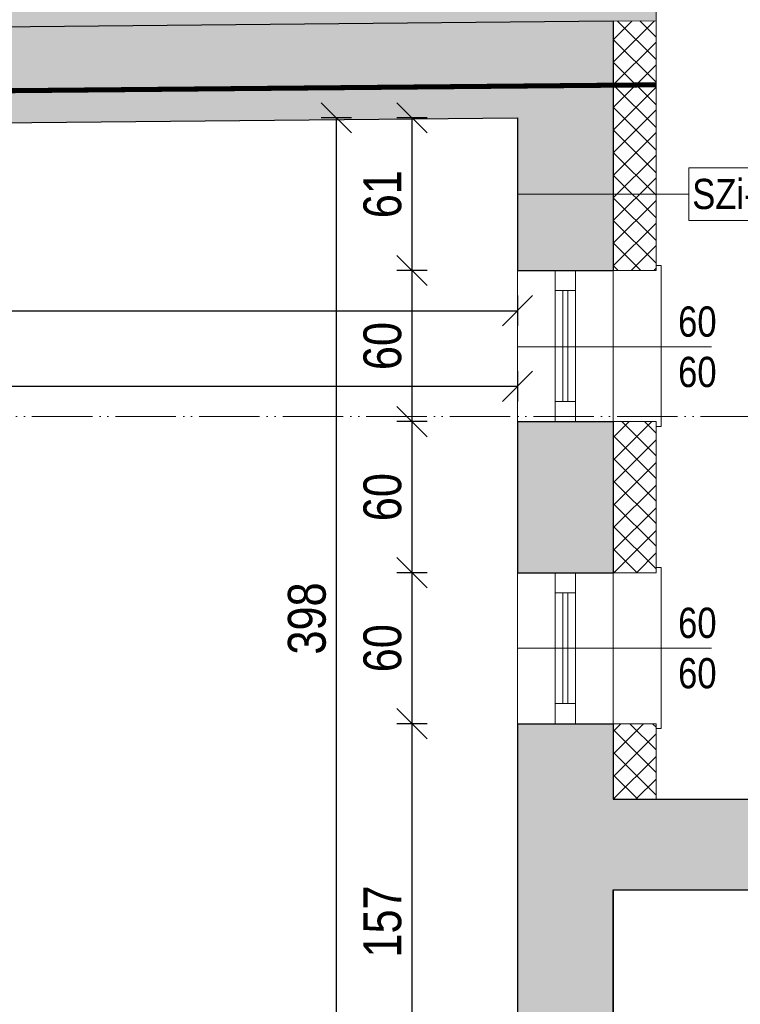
# Model space of a CAD drawing. Header units: millimetres. Extents: x 17147 to 52214, y -18116 to -4632.
# Tile 125 of 186: x 35205 to 35491, y -8003 to -7612. Entities that reach past the tile are written whole.
import ezdxf
from ezdxf import colors
from ezdxf.entities.mleader import LeaderData, LeaderLine
from ezdxf.math import Vec2, Vec3

# ---------------------------------------------------------------- set-up
doc = ezdxf.new("R2010")
doc.units = ezdxf.units.MM
doc.linetypes.add('ACAD_ISO05W100', pattern=[33, 24, -3, 0, -3, 0, -3])
doc.layers.get('Defpoints').update_dxf_attribs({"color": 6})
for name, color, linetype, lineweight, true_color in [('A-izolacja', 7, 'Continuous', 9, 0x4775ff), ('A_CIENKA_WARSTWY', 7, 'Continuous', 15, 0x3a3a92), ('S_KRESKOWANIE_SC_ISTN', 7, 'Continuous', 0, 0x878787)]:
    doc.layers.add(name, color=color, linetype=linetype, lineweight=lineweight, true_color=true_color)
for name, color, linetype, lineweight in [('A-kreskowanie', 253, 'Continuous', 0), ('A-opis', 130, 'Continuous', 9), ('A-wymiar', 177, 'Continuous', 0), ('A_DRZWI-OKNA', 4, 'Continuous', 13), ('A_opis_warstw', 220, 'Continuous', 5), ('A_p_poż', 7, 'Continuous', 0), ('A_SCIANA_ISTN', 253, 'Continuous', 25)]:
    doc.layers.add(name, color=color, linetype=linetype, lineweight=lineweight)
doc.styles.get("Standard").update_dxf_attribs({"font": 'ARIALN.TTF'})
doc.styles.add('wymiary', font='ARIALN.TTF')
doc.dimstyles.new('anka', dxfattribs={"dimtxt": 15, "dimasz": 12, "dimexe": 6, "dimexo": 0.0625, "dimgap": 4, "dimtad": 1, "dimdec": 0, "dimzin": 0, "dimdsep": 46, "dimtxsty": 'wymiary', "dimblk": 'OBLIQUE', "dimcen": 0.09, "dimclrt": 7, "dimadec": 0, "dimazin": 0, "dimtfac": 1, "dimtdec": 0, "dimtix": 1, "dimtofl": 0, "dimtmove": 0, "dimatfit": 3, "dimldrblk": 'OBLIQUE', "dimfxl": 6, "dimfxlon": 1, "dimtfill": 1, "dimtolj": 1, "dimtzin": 0, "dimarcsym": 0})
pattern_1 = [(45, (-17.632, -4.99), (-4.4901281, 4.4901281), []), (135, (-17.632, -4.99), (-4.4901281, -4.4901281), [])]

# ---------------------------------------------------------------- blocks, each defined once
blk = doc.blocks.new('*U21')
at = {"layer": 'A_DRZWI-OKNA'}
for points in [[(-38, 60), (0, 60), (0, 0), (-38, 0)], [(-23, 60), (-15, 60), (-15, 0), (-23, 0)]]:
    blk.add_lwpolyline(points, close=True, dxfattribs=at)
for points in [[(-15, 52), (-23, 52)], [(-20, 52), (-20, 8)], [(-18, 52), (-18, 8)], [(-15, 8), (-23, 8)]]:
    blk.add_lwpolyline(points, dxfattribs=at)
blk = doc.blocks.new('_OBLIQUE')
at = {"color": 0, "linetype": 'ByBlock'}
blk.add_line((-0.5, -0.5), (0.5, 0.5), dxfattribs=at)
blk = doc.blocks.new('*D300')
at = {"layer": 'A-wymiar', "color": 0, "lineweight": -2, "transparency": 16777216}
for p, q in [((35366.59, -7650.84), (35354.59, -7650.84)), ((35360.59, -7650.84), (35360.59, -7711.45)), ((35366.59, -7711.45), (35354.59, -7711.45))]:
    blk.add_line(p, q, dxfattribs=at)
at = {"layer": 'Defpoints', "color": 0, "transparency": 16777216}
for p in [(35402.54, -7650.84), (35360.59, -7711.45), (35402.54, -7711.45)]:
    blk.add_point(p, dxfattribs=at)
at = {"layer": 'A-wymiar', "color": 0, "lineweight": -2, "transparency": 16777216, "xscale": 12, "yscale": 12, "zscale": 12}
for p, rotation in [((35360.59, -7650.84), 90), ((35360.59, -7711.45), 270)]:
    blk.add_blockref('_OBLIQUE', p, dxfattribs=dict(at, rotation=rotation))
at = {"layer": 'A-wymiar', "color": 7, "transparency": 16777216, "insert": (35348.93, -7681.14), "char_height": 15, "attachment_point": 5, "rotation": 90, "style": 'wymiary', "bg_fill": 3, "box_fill_scale": 1.1, "bg_fill_color": 256, "bg_fill_true_color": 13158600, "bg_fill_transparency": 0}
blk.add_mtext('\\A1;61', dxfattribs=at)
blk = doc.blocks.new('*D301')
at = {"layer": 'A-wymiar', "color": 0, "lineweight": -2, "transparency": 16777216}
for p, q in [((35366.59, -7711.45), (35354.59, -7711.45)), ((35360.59, -7711.45), (35360.59, -7771.45)), ((35366.59, -7771.45), (35354.59, -7771.45))]:
    blk.add_line(p, q, dxfattribs=at)
at = {"layer": 'Defpoints', "color": 0, "transparency": 16777216}
for p in [(35402.54, -7711.45), (35360.59, -7771.45), (35402.54, -7771.45)]:
    blk.add_point(p, dxfattribs=at)
at = {"layer": 'A-wymiar', "color": 0, "lineweight": -2, "transparency": 16777216, "xscale": 12, "yscale": 12, "zscale": 12}
for p, rotation in [((35360.59, -7711.45), 90), ((35360.59, -7771.45), 270)]:
    blk.add_blockref('_OBLIQUE', p, dxfattribs=dict(at, rotation=rotation))
at = {"layer": 'A-wymiar', "color": 7, "transparency": 16777216, "insert": (35348.93, -7741.45), "char_height": 15, "attachment_point": 5, "rotation": 90, "style": 'wymiary', "bg_fill": 3, "box_fill_scale": 1.1, "bg_fill_color": 256, "bg_fill_true_color": 13158600, "bg_fill_transparency": 0}
blk.add_mtext('\\A1;60', dxfattribs=at)
blk = doc.blocks.new('*D302')
at = {"layer": 'A-wymiar', "color": 0, "lineweight": -2, "transparency": 16777216}
for p, q in [((35366.59, -7771.45), (35354.59, -7771.45)), ((35360.59, -7771.45), (35360.59, -7831.45)), ((35366.59, -7831.45), (35354.59, -7831.45))]:
    blk.add_line(p, q, dxfattribs=at)
at = {"layer": 'Defpoints', "color": 0, "transparency": 16777216}
for p in [(35402.54, -7771.45), (35360.59, -7831.45), (35402.54, -7831.45)]:
    blk.add_point(p, dxfattribs=at)
at = {"layer": 'A-wymiar', "color": 0, "lineweight": -2, "transparency": 16777216, "xscale": 12, "yscale": 12, "zscale": 12}
for p, rotation in [((35360.59, -7771.45), 90), ((35360.59, -7831.45), 270)]:
    blk.add_blockref('_OBLIQUE', p, dxfattribs=dict(at, rotation=rotation))
at = {"layer": 'A-wymiar', "color": 7, "transparency": 16777216, "insert": (35348.93, -7801.45), "char_height": 15, "attachment_point": 5, "rotation": 90, "style": 'wymiary', "bg_fill": 3, "box_fill_scale": 1.1, "bg_fill_color": 256, "bg_fill_true_color": 13158600, "bg_fill_transparency": 0}
blk.add_mtext('\\A1;60', dxfattribs=at)
blk = doc.blocks.new('*D303')
at = {"layer": 'A-wymiar', "color": 0, "lineweight": -2, "transparency": 16777216}
for p, q in [((35366.59, -7831.45), (35354.59, -7831.45)), ((35360.59, -7831.45), (35360.59, -7891.45)), ((35366.59, -7891.45), (35354.59, -7891.45))]:
    blk.add_line(p, q, dxfattribs=at)
at = {"layer": 'Defpoints', "color": 0, "transparency": 16777216}
for p in [(35402.54, -7831.45), (35360.59, -7891.45), (35402.54, -7891.45)]:
    blk.add_point(p, dxfattribs=at)
at = {"layer": 'A-wymiar', "color": 0, "lineweight": -2, "transparency": 16777216, "xscale": 12, "yscale": 12, "zscale": 12}
for p, rotation in [((35360.59, -7831.45), 90), ((35360.59, -7891.45), 270)]:
    blk.add_blockref('_OBLIQUE', p, dxfattribs=dict(at, rotation=rotation))
at = {"layer": 'A-wymiar', "color": 7, "transparency": 16777216, "insert": (35348.93, -7861.45), "char_height": 15, "attachment_point": 5, "rotation": 90, "style": 'wymiary', "bg_fill": 3, "box_fill_scale": 1.1, "bg_fill_color": 256, "bg_fill_true_color": 13158600, "bg_fill_transparency": 0}
blk.add_mtext('\\A1;60', dxfattribs=at)
blk = doc.blocks.new('*D304')
at = {"layer": 'A-wymiar', "color": 0, "lineweight": -2, "transparency": 16777216}
for p, q in [((35366.59, -7891.45), (35354.59, -7891.45)), ((35360.59, -7891.45), (35360.59, -8048.45)), ((35366.59, -8048.45), (35354.59, -8048.45))]:
    blk.add_line(p, q, dxfattribs=at)
at = {"layer": 'Defpoints', "color": 0, "transparency": 16777216}
for p in [(35402.54, -7891.45), (35360.59, -8048.45), (35402.54, -8048.45)]:
    blk.add_point(p, dxfattribs=at)
at = {"layer": 'A-wymiar', "color": 0, "lineweight": -2, "transparency": 16777216, "xscale": 12, "yscale": 12, "zscale": 12}
for p, rotation in [((35360.59, -7891.45), 90), ((35360.59, -8048.45), 270)]:
    blk.add_blockref('_OBLIQUE', p, dxfattribs=dict(at, rotation=rotation))
at = {"layer": 'A-wymiar', "color": 7, "transparency": 16777216, "insert": (35348.93, -7969.95), "char_height": 15, "attachment_point": 5, "rotation": 90, "style": 'wymiary', "bg_fill": 3, "box_fill_scale": 1.1, "bg_fill_color": 256, "bg_fill_true_color": 13158600, "bg_fill_transparency": 0}
blk.add_mtext('\\A1;157', dxfattribs=at)
blk = doc.blocks.new('*D132')
at = {"layer": 'A-wymiar', "color": 0, "lineweight": -2, "transparency": 16777216}
for p, q in [((35336.59, -7650.84), (35324.59, -7650.84)), ((35330.59, -8048.45), (35330.59, -7650.84)), ((35336.59, -8048.45), (35324.59, -8048.45))]:
    blk.add_line(p, q, dxfattribs=at)
at = {"layer": 'Defpoints', "color": 0, "transparency": 16777216}
for p in [(35330.59, -7650.84), (35402.54, -7650.84), (35402.54, -8048.45)]:
    blk.add_point(p, dxfattribs=at)
at = {"layer": 'A-wymiar', "color": 0, "lineweight": -2, "transparency": 16777216, "xscale": 12, "yscale": 12, "zscale": 12}
for p, rotation in [((35330.59, -7650.84), 90), ((35330.59, -8048.45), 270)]:
    blk.add_blockref('_OBLIQUE', p, dxfattribs=dict(at, rotation=rotation))
at = {"layer": 'A-wymiar', "color": 7, "transparency": 16777216, "insert": (35318.93, -7849.64), "char_height": 15, "attachment_point": 5, "rotation": 90, "style": 'wymiary', "bg_fill": 3, "box_fill_scale": 1.1, "bg_fill_color": 256, "bg_fill_true_color": 13158600, "bg_fill_transparency": 0}
blk.add_mtext('\\A1;398', dxfattribs=at)
blk = doc.blocks.new('*D139')
at = {"layer": 'A-wymiar', "color": 0, "lineweight": -2, "transparency": 16777216}
for p, q in [((35023.91, -7655.25), (35035.91, -7655.25)), ((35029.91, -8048.45), (35029.91, -7655.25)), ((35035.91, -8048.45), (35023.91, -8048.45))]:
    blk.add_line(p, q, dxfattribs=at)
at = {"layer": 'Defpoints', "color": 0, "transparency": 16777216}
for p in [(34947.54, -7655.25), (35029.91, -7655.25), (35402.54, -8048.45)]:
    blk.add_point(p, dxfattribs=at)
at = {"layer": 'A-wymiar', "color": 0, "lineweight": -2, "transparency": 16777216, "xscale": 12, "yscale": 12, "zscale": 12}
for p, rotation in [((35029.91, -7655.25), 90), ((35029.91, -8048.45), 270)]:
    blk.add_blockref('_OBLIQUE', p, dxfattribs=dict(at, rotation=rotation))
at = {"layer": 'A-wymiar', "color": 7, "transparency": 16777216, "insert": (35018.25, -7851.85), "char_height": 15, "attachment_point": 5, "rotation": 90, "style": 'wymiary', "bg_fill": 3, "box_fill_scale": 1.1, "bg_fill_color": 256, "bg_fill_true_color": 13158600, "bg_fill_transparency": 0}
blk.add_mtext('\\A1;393', dxfattribs=at)
blk = doc.blocks.new('*D140')
at = {"layer": 'A-wymiar', "color": 0, "lineweight": -2, "transparency": 16777216}
for p, q in [((34947.54, -7721.43), (34947.54, -7733.43)), ((35402.54, -7721.43), (35402.54, -7733.43)), ((34947.54, -7727.43), (35402.54, -7727.43))]:
    blk.add_line(p, q, dxfattribs=at)
at = {"layer": 'Defpoints', "color": 0, "transparency": 16777216}
for p in [(35402.54, -7650.84), (34947.54, -7687.45), (35402.54, -7727.43)]:
    blk.add_point(p, dxfattribs=at)
at = {"layer": 'A-wymiar', "color": 0, "lineweight": -2, "transparency": 16777216, "xscale": 12, "yscale": 12, "zscale": 12, "rotation": 180}
blk.add_blockref('_OBLIQUE', (34947.54, -7727.43), dxfattribs=at)
at = {"layer": 'A-wymiar', "color": 0, "lineweight": -2, "transparency": 16777216, "xscale": 12, "yscale": 12, "zscale": 12}
blk.add_blockref('_OBLIQUE', (35402.54, -7727.43), dxfattribs=at)
at = {"layer": 'A-wymiar', "color": 7, "transparency": 16777216, "insert": (35175.04, -7715.8), "char_height": 15, "attachment_point": 5, "style": 'wymiary', "bg_fill": 3, "box_fill_scale": 1.1, "bg_fill_color": 256, "bg_fill_true_color": 13158600, "bg_fill_transparency": 0}
blk.add_mtext('\\A1;455', dxfattribs=at)
blk = doc.blocks.new('*D141')
at = {"layer": 'A-wymiar', "color": 0, "lineweight": -2, "transparency": 16777216}
for p, q in [((34347.54, -7751.43), (34347.54, -7763.43)), ((35402.54, -7751.43), (35402.54, -7763.43)), ((34347.54, -7757.43), (35402.54, -7757.43))]:
    blk.add_line(p, q, dxfattribs=at)
at = {"layer": 'Defpoints', "color": 0, "transparency": 16777216}
for p in [(35402.54, -7650.84), (34347.54, -7661.08), (35402.54, -7757.43)]:
    blk.add_point(p, dxfattribs=at)
at = {"layer": 'A-wymiar', "color": 0, "lineweight": -2, "transparency": 16777216, "xscale": 12, "yscale": 12, "zscale": 12, "rotation": 180}
blk.add_blockref('_OBLIQUE', (34347.54, -7757.43), dxfattribs=at)
at = {"layer": 'A-wymiar', "color": 0, "lineweight": -2, "transparency": 16777216, "xscale": 12, "yscale": 12, "zscale": 12}
blk.add_blockref('_OBLIQUE', (35402.54, -7757.43), dxfattribs=at)
at = {"layer": 'A-wymiar', "color": 7, "transparency": 16777216, "insert": (34875.04, -7745.77), "char_height": 15, "attachment_point": 5, "style": 'wymiary', "bg_fill": 3, "box_fill_scale": 1.1, "bg_fill_color": 256, "bg_fill_true_color": 13158600, "bg_fill_transparency": 0}
blk.add_mtext('\\A1;1055', dxfattribs=at)
blk = doc.blocks.new('*D414')
at = {"layer": 'A-wymiar', "color": 0, "lineweight": -2, "transparency": 16777216}
for p, q in [((35509.89, -7957.45), (35521.89, -7957.45)), ((35515.89, -8428.45), (35515.89, -7957.45)), ((35509.89, -8428.45), (35521.89, -8428.45))]:
    blk.add_line(p, q, dxfattribs=at)
at = {"layer": 'Defpoints', "color": 0, "transparency": 16777216}
for p in [(35440.54, -7957.45), (35515.89, -7957.45), (35402.54, -8428.45)]:
    blk.add_point(p, dxfattribs=at)
at = {"layer": 'A-wymiar', "color": 0, "lineweight": -2, "transparency": 16777216, "xscale": 12, "yscale": 12, "zscale": 12}
for p, rotation in [((35515.89, -7957.45), 90), ((35515.89, -8428.45), 270)]:
    blk.add_blockref('_OBLIQUE', p, dxfattribs=dict(at, rotation=rotation))
at = {"layer": 'A-wymiar', "color": 7, "transparency": 16777216, "insert": (35504.36, -8192.95), "char_height": 15, "attachment_point": 5, "rotation": 90, "style": 'wymiary', "bg_fill": 3, "box_fill_scale": 1.1, "bg_fill_color": 256, "bg_fill_true_color": 13158600, "bg_fill_transparency": 0}
blk.add_mtext('\\A1;471', dxfattribs=at)
blk = doc.blocks.new('*D415')
at = {"layer": 'A-wymiar', "color": 0, "lineweight": -2, "transparency": 16777216}
for p, q in [((35509.89, -7921.45), (35521.89, -7921.45)), ((35515.89, -7957.45), (35515.89, -7921.45)), ((35509.89, -7957.45), (35521.89, -7957.45))]:
    blk.add_line(p, q, dxfattribs=at)
at = {"layer": 'Defpoints', "color": 0, "transparency": 16777216}
for p in [(35440.54, -7921.45), (35515.89, -7921.45), (35440.54, -7957.45)]:
    blk.add_point(p, dxfattribs=at)
at = {"layer": 'A-wymiar', "color": 0, "lineweight": -2, "transparency": 16777216, "xscale": 12, "yscale": 12, "zscale": 12}
for p, rotation in [((35515.89, -7921.45), 90), ((35515.89, -7957.45), 270)]:
    blk.add_blockref('_OBLIQUE', p, dxfattribs=dict(at, rotation=rotation))
at = {"layer": 'A-wymiar', "color": 7, "transparency": 16777216, "insert": (35504.23, -7939.45), "char_height": 15, "attachment_point": 5, "rotation": 90, "style": 'wymiary', "bg_fill": 3, "box_fill_scale": 1.1, "bg_fill_color": 256, "bg_fill_true_color": 13158600, "bg_fill_transparency": 0}
blk.add_mtext('\\A1;36', dxfattribs=at)
blk = doc.blocks.new('*D416')
at = {"layer": 'A-wymiar', "color": 0, "lineweight": -2, "transparency": 16777216}
for p, q in [((35509.89, -7891.45), (35521.89, -7891.45)), ((35515.89, -7921.45), (35515.89, -7891.45)), ((35509.89, -7921.45), (35521.89, -7921.45))]:
    blk.add_line(p, q, dxfattribs=at)
at = {"layer": 'Defpoints', "color": 0, "transparency": 16777216}
for p in [(35440.54, -7891.45), (35515.89, -7891.45), (35440.54, -7921.45)]:
    blk.add_point(p, dxfattribs=at)
at = {"layer": 'A-wymiar', "color": 0, "lineweight": -2, "transparency": 16777216, "xscale": 12, "yscale": 12, "zscale": 12}
for p, rotation in [((35515.89, -7891.45), 90), ((35515.89, -7921.45), 270)]:
    blk.add_blockref('_OBLIQUE', p, dxfattribs=dict(at, rotation=rotation))
at = {"layer": 'A-wymiar', "color": 7, "transparency": 16777216, "insert": (35504.23, -7906.45), "char_height": 15, "attachment_point": 5, "rotation": 90, "style": 'wymiary', "bg_fill": 3, "box_fill_scale": 1.1, "bg_fill_color": 256, "bg_fill_true_color": 13158600, "bg_fill_transparency": 0}
blk.add_mtext('\\A1;30', dxfattribs=at)
blk = doc.blocks.new('*D417')
at = {"layer": 'A-wymiar', "color": 0, "lineweight": -2, "transparency": 16777216}
for p, q in [((35509.89, -7831.45), (35521.89, -7831.45)), ((35515.89, -7891.45), (35515.89, -7831.45)), ((35509.89, -7891.45), (35521.89, -7891.45))]:
    blk.add_line(p, q, dxfattribs=at)
at = {"layer": 'Defpoints', "color": 0, "transparency": 16777216}
for p in [(35440.54, -7831.45), (35515.89, -7831.45), (35440.54, -7891.45)]:
    blk.add_point(p, dxfattribs=at)
at = {"layer": 'A-wymiar', "color": 0, "lineweight": -2, "transparency": 16777216, "xscale": 12, "yscale": 12, "zscale": 12}
for p, rotation in [((35515.89, -7831.45), 90), ((35515.89, -7891.45), 270)]:
    blk.add_blockref('_OBLIQUE', p, dxfattribs=dict(at, rotation=rotation))
at = {"layer": 'A-wymiar', "color": 7, "transparency": 16777216, "insert": (35504.23, -7861.45), "char_height": 15, "attachment_point": 5, "rotation": 90, "style": 'wymiary', "bg_fill": 3, "box_fill_scale": 1.1, "bg_fill_color": 256, "bg_fill_true_color": 13158600, "bg_fill_transparency": 0}
blk.add_mtext('\\A1;60', dxfattribs=at)
blk = doc.blocks.new('*D418')
at = {"layer": 'A-wymiar', "color": 0, "lineweight": -2, "transparency": 16777216}
for p, q in [((35509.89, -7771.45), (35521.89, -7771.45)), ((35515.89, -7831.45), (35515.89, -7771.45)), ((35509.89, -7831.45), (35521.89, -7831.45))]:
    blk.add_line(p, q, dxfattribs=at)
at = {"layer": 'Defpoints', "color": 0, "transparency": 16777216}
for p in [(35440.54, -7771.45), (35515.89, -7771.45), (35440.54, -7831.45)]:
    blk.add_point(p, dxfattribs=at)
at = {"layer": 'A-wymiar', "color": 0, "lineweight": -2, "transparency": 16777216, "xscale": 12, "yscale": 12, "zscale": 12}
for p, rotation in [((35515.89, -7771.45), 90), ((35515.89, -7831.45), 270)]:
    blk.add_blockref('_OBLIQUE', p, dxfattribs=dict(at, rotation=rotation))
at = {"layer": 'A-wymiar', "color": 7, "transparency": 16777216, "insert": (35504.23, -7801.45), "char_height": 15, "attachment_point": 5, "rotation": 90, "style": 'wymiary', "bg_fill": 3, "box_fill_scale": 1.1, "bg_fill_color": 256, "bg_fill_true_color": 13158600, "bg_fill_transparency": 0}
blk.add_mtext('\\A1;60', dxfattribs=at)
blk = doc.blocks.new('*D419')
at = {"layer": 'A-wymiar', "color": 0, "lineweight": -2, "transparency": 16777216}
for p, q in [((35509.89, -7711.45), (35521.89, -7711.45)), ((35515.89, -7771.45), (35515.89, -7711.45)), ((35509.89, -7771.45), (35521.89, -7771.45))]:
    blk.add_line(p, q, dxfattribs=at)
at = {"layer": 'Defpoints', "color": 0, "transparency": 16777216}
for p in [(35440.54, -7711.45), (35515.89, -7711.45), (35440.54, -7771.45)]:
    blk.add_point(p, dxfattribs=at)
at = {"layer": 'A-wymiar', "color": 0, "lineweight": -2, "transparency": 16777216, "xscale": 12, "yscale": 12, "zscale": 12}
for p, rotation in [((35515.89, -7711.45), 90), ((35515.89, -7771.45), 270)]:
    blk.add_blockref('_OBLIQUE', p, dxfattribs=dict(at, rotation=rotation))
at = {"layer": 'A-wymiar', "color": 7, "transparency": 16777216, "insert": (35504.23, -7741.45), "char_height": 15, "attachment_point": 5, "rotation": 90, "style": 'wymiary', "bg_fill": 3, "box_fill_scale": 1.1, "bg_fill_color": 256, "bg_fill_true_color": 13158600, "bg_fill_transparency": 0}
blk.add_mtext('\\A1;60', dxfattribs=at)
blk = doc.blocks.new('*D420')
at = {"layer": 'A-wymiar', "color": 0, "lineweight": -2, "transparency": 16777216}
for p, q in [((35509.89, -7605.4), (35521.89, -7605.4)), ((35515.89, -7711.45), (35515.89, -7605.4)), ((35509.89, -7711.45), (35521.89, -7711.45))]:
    blk.add_line(p, q, dxfattribs=at)
at = {"layer": 'Defpoints', "color": 0, "transparency": 16777216}
for p in [(35447.54, -7605.4), (35515.89, -7605.4), (35440.54, -7711.45)]:
    blk.add_point(p, dxfattribs=at)
at = {"layer": 'A-wymiar', "color": 0, "lineweight": -2, "transparency": 16777216, "xscale": 12, "yscale": 12, "zscale": 12}
for p, rotation in [((35515.89, -7605.4), 90), ((35515.89, -7711.45), 270)]:
    blk.add_blockref('_OBLIQUE', p, dxfattribs=dict(at, rotation=rotation))
at = {"layer": 'A-wymiar', "color": 7, "transparency": 16777216, "insert": (35504.23, -7658.42), "char_height": 15, "attachment_point": 5, "rotation": 90, "style": 'wymiary', "bg_fill": 3, "box_fill_scale": 1.1, "bg_fill_color": 256, "bg_fill_true_color": 13158600, "bg_fill_transparency": 0}
blk.add_mtext('\\A1;106', dxfattribs=at)
blk = doc.blocks.new('*D163')
at = {"layer": 'A-wymiar', "color": 0, "lineweight": -2, "transparency": 16777216}
for p, q in [((35539.89, -7605.4), (35551.89, -7605.4)), ((35545.89, -7921.45), (35545.89, -7605.4)), ((35551.89, -7921.45), (35539.89, -7921.45))]:
    blk.add_line(p, q, dxfattribs=at)
at = {"layer": 'Defpoints', "color": 0, "transparency": 16777216}
for p in [(35447.54, -7605.4), (35545.89, -7605.4), (36067.54, -7921.45)]:
    blk.add_point(p, dxfattribs=at)
at = {"layer": 'A-wymiar', "color": 0, "lineweight": -2, "transparency": 16777216, "xscale": 12, "yscale": 12, "zscale": 12}
for p, rotation in [((35545.89, -7605.4), 90), ((35545.89, -7921.45), 270)]:
    blk.add_blockref('_OBLIQUE', p, dxfattribs=dict(at, rotation=rotation))
at = {"layer": 'A-wymiar', "color": 7, "transparency": 16777216, "insert": (35534.23, -7763.42), "char_height": 15, "attachment_point": 5, "rotation": 90, "style": 'wymiary', "bg_fill": 3, "box_fill_scale": 1.1, "bg_fill_color": 256, "bg_fill_true_color": 13158600, "bg_fill_transparency": 0}
blk.add_mtext('\\A1;316', dxfattribs=at)

msp = doc.modelspace()

# ---------------------------------------------------------------- hatches: boundary and pattern name
at = {"layer": 'A-izolacja', "transparency": 33554687}
h = msp.add_hatch(dxfattribs=at)
h.set_pattern_fill('ANSI37', color=256, scale=2)
h.paths.add_polyline_path([(35457.54, -7612.3), (35440.54, -7612.47), (35440.54, -7711.45), (35457.54, -7711.45)])
h = msp.add_hatch(dxfattribs=at)
h.set_pattern_fill('ANSI37', color=256, scale=2)
h.set_pattern_definition(pattern_1)
h.paths.add_polyline_path([(35457.54, -7771.45), (35440.54, -7771.45), (35440.54, -7831.45), (35457.54, -7831.45)])
h = msp.add_hatch(dxfattribs=at)
h.set_pattern_fill('ANSI37', color=256, scale=2)
h.set_pattern_definition(pattern_1)
h.paths.add_polyline_path([(35457.54, -7891.45), (35440.54, -7891.45), (35440.54, -7921.45), (35457.54, -7921.45)])
at = {"layer": 'A-kreskowanie', "true_color": 0xe06f1f}
h = msp.add_hatch(dxfattribs=at)
h.set_pattern_fill('HONEY', color=32, angle=-90)
h.paths.add_polyline_path([(35457.54, -7595.29), (34292.54, -7606.61), (34292.54, -7623.45), (35457.54, -7612.47)])
at = {"layer": 'S_KRESKOWANIE_SC_ISTN', "transparency": 33554559}
h = msp.add_hatch(color=256, dxfattribs=at)
h.dxf.hatch_style = 1
h.paths.add_polyline_path([(35440.54, -7612.47), (34309.61, -7623.45), (34309.54, -7648.25), (35440.54, -7637.77)])
h = msp.add_hatch(color=256, dxfattribs=at)
h.dxf.hatch_style = 1
h.paths.add_polyline_path([(35440.54, -7637.77), (35065.88, -7641.24), (35065.88, -7654.1), (35402.54, -7650.84), (35402.54, -7711.45), (35440.54, -7711.45)])
h = msp.add_hatch(color=256, dxfattribs=at)
h.dxf.hatch_style = 1
h.paths.add_polyline_path([(35440.54, -7771.45), (35402.54, -7771.45), (35402.54, -7831.45), (35440.54, -7831.45)])
h = msp.add_hatch(color=256, dxfattribs=at)
h.dxf.hatch_style = 1
h.paths.add_polyline_path([(36067.54, -7921.45), (35440.54, -7921.45), (35440.54, -7891.45), (35402.54, -7891.45), (35402.54, -8075.45), (35440.54, -8075.45), (35440.54, -7957.45), (36031.54, -7957.45), (36031.54, -7997.07), (36067.54, -7997.07)])

# ---------------------------------------------------------------- linework, layer by layer
at = {"layer": 'A-opis', "color": 212, "linetype": 'ACAD_ISO05W100', "true_color": 0xe01fda}
msp.add_lwpolyline([(35665.25, -7769.43), (35006.42, -7769.43), (35006.42, -7973.82), (34100.02, -7973.82)], dxfattribs=at)
at = {"layer": 'A_SCIANA_ISTN'}
for points in [[(35440.54, -7612.47), (34309.54, -7623.45), (34309.54, -7685.45)], [(35440.54, -7612.47), (35440.54, -7711.45)], [(34947.54, -7655.25), (35402.54, -7650.84), (35402.54, -7711.45)], [(35402.54, -7711.45), (35440.54, -7711.45)], [(35402.54, -7771.45), (35402.54, -7831.45)], [(35402.54, -7771.45), (35440.54, -7771.45)], [(35440.54, -7771.45), (35440.54, -7831.45)], [(35402.54, -7831.45), (35440.54, -7831.45)], [(35402.54, -7891.45), (35402.54, -8075.45)], [(35402.54, -7891.45), (35440.54, -7891.45)], [(35440.54, -7891.45), (35440.54, -7921.45)], [(35440.54, -7921.45), (36067.54, -7921.45), (36067.54, -7997.07)], [(35402.54, -8075.45), (35440.54, -8075.45), (35440.54, -7957.45), (36031.54, -7957.45), (36031.54, -7997.07)], [(35440.54, -7957.45), (35440.54, -8075.45)]]:
    msp.add_lwpolyline(points, dxfattribs=at)

# ---------------------------------------------------------------- block references
at = {"layer": 'A_DRZWI-OKNA'}
for p in [(35440.54, -7771.45), (35440.54, -7891.45)]:
    msp.add_blockref('*U21', p, dxfattribs=at)

# ---------------------------------------------------------------- texts
at = {"layer": 'A-opis', "color": 156, "true_color": 0x0f468a, "insert": (34576.1, -7820.18), "char_height": 15, "attachment_point": 1, "style": 'wymiary'}
msp.add_mtext_dynamic_manual_height_columns('\\pi84.53;{\\LISTNIEJĄCE\\P\\pi82.719;POM. GOSP.\\P\\pi99.228;}40,82 m²', width=265.7918, gutter_width=12.5, heights=[0], dxfattribs=at)

# ---------------------------------------------------------------- next in the draw order: dimensions: what is measured, and where the dimension line sits
at = {"layer": 'A-wymiar'}
dim = msp.add_linear_dim(base=(35360.59, -7711.45), p1=(35402.54, -7650.84), p2=(35402.54, -7711.45), angle=90, dimstyle='anka', dxfattribs=at)
dim.commit()
dim.dimension.update_dxf_attribs({"geometry": '*D300', "text_midpoint": (35348.93, -7681.14)})

# ---------------------------------------------------------------- next in the draw order: dimensions: what is measured, and where the dimension line sits
dim = msp.add_linear_dim(base=(35360.59, -7771.45), p1=(35402.54, -7711.45), p2=(35402.54, -7771.45), angle=90, dimstyle='anka', override={"dimtmove": 1}, dxfattribs=at)
dim.commit()
dim.dimension.update_dxf_attribs({"geometry": '*D301', "text_midpoint": (35348.93, -7741.45)})

# ---------------------------------------------------------------- next in the draw order: dimensions: what is measured, and where the dimension line sits
dim = msp.add_linear_dim(base=(35360.59, -7831.45), p1=(35402.54, -7771.45), p2=(35402.54, -7831.45), angle=90, dimstyle='anka', override={"dimtmove": 1}, dxfattribs=at)
dim.commit()
dim.dimension.update_dxf_attribs({"geometry": '*D302', "text_midpoint": (35348.93, -7801.45)})

# ---------------------------------------------------------------- next in the draw order: dimensions: what is measured, and where the dimension line sits
dim = msp.add_linear_dim(base=(35360.59, -7891.45), p1=(35402.54, -7831.45), p2=(35402.54, -7891.45), angle=90, dimstyle='anka', override={"dimtmove": 1}, dxfattribs=at)
dim.commit()
dim.dimension.update_dxf_attribs({"geometry": '*D303', "text_midpoint": (35348.93, -7861.45)})

# ---------------------------------------------------------------- next in the draw order: dimensions: what is measured, and where the dimension line sits
dim = msp.add_linear_dim(base=(35360.59, -8048.45), p1=(35402.54, -7891.45), p2=(35402.54, -8048.45), angle=90, dimstyle='anka', override={"dimtmove": 1}, dxfattribs=at)
dim.commit()
dim.dimension.update_dxf_attribs({"geometry": '*D304', "text_midpoint": (35348.93, -7969.95)})

# ---------------------------------------------------------------- next in the draw order: dimensions: what is measured, and where the dimension line sits
dim = msp.add_linear_dim(base=(35330.59, -7650.84), p1=(35402.54, -8048.45), p2=(35402.54, -7650.84), angle=90, dimstyle='anka', override={"dimtmove": 1}, dxfattribs=at)
dim.commit()
dim.dimension.update_dxf_attribs({"geometry": '*D132', "text_midpoint": (35318.93, -7849.64)})

# ---------------------------------------------------------------- next in the draw order: dimensions: what is measured, and where the dimension line sits
dim = msp.add_linear_dim(base=(35029.91, -7655.25), p1=(35402.54, -8048.45), p2=(34947.54, -7655.25), angle=90, dimstyle='anka', override={"dimtmove": 1}, dxfattribs=at)
dim.commit()
dim.dimension.update_dxf_attribs({"geometry": '*D139', "text_midpoint": (35018.25, -7851.85)})

# ---------------------------------------------------------------- next in the draw order: dimensions: what is measured, and where the dimension line sits
dim = msp.add_linear_dim(base=(35402.54, -7727.43), p1=(34947.54, -7687.45), p2=(35402.54, -7650.84), dimstyle='anka', override={"dimtmove": 1}, dxfattribs=at)
dim.commit()
dim.dimension.update_dxf_attribs({"geometry": '*D140', "text_midpoint": (35175.04, -7715.8)})
dim = msp.add_linear_dim(base=(35515.89, -7957.45), p1=(35402.54, -8428.45), p2=(35440.54, -7957.45), angle=90, dimstyle='anka', override={"dimtmove": 1}, dxfattribs=at)
dim.commit()
dim.dimension.update_dxf_attribs({"geometry": '*D414', "text_midpoint": (35504.36, -8192.95)})

# ---------------------------------------------------------------- next in the draw order: dimensions: what is measured, and where the dimension line sits
dim = msp.add_linear_dim(base=(35402.54, -7757.43), p1=(34347.54, -7661.08), p2=(35402.54, -7650.84), dimstyle='anka', dxfattribs=at)
dim.commit()
dim.dimension.update_dxf_attribs({"geometry": '*D141', "text_midpoint": (34875.04, -7745.77)})
dim = msp.add_linear_dim(base=(35515.89, -7921.45), p1=(35440.54, -7957.45), p2=(35440.54, -7921.45), angle=90, dimstyle='anka', override={"dimtmove": 1}, dxfattribs=at)
dim.commit()
dim.dimension.update_dxf_attribs({"geometry": '*D415', "text_midpoint": (35504.23, -7939.45)})

# ---------------------------------------------------------------- next in the draw order: dimensions: what is measured, and where the dimension line sits
dim = msp.add_linear_dim(base=(35515.89, -7891.45), p1=(35440.54, -7921.45), p2=(35440.54, -7891.45), angle=90, dimstyle='anka', override={"dimtmove": 1}, dxfattribs=at)
dim.commit()
dim.dimension.update_dxf_attribs({"geometry": '*D416', "text_midpoint": (35504.23, -7906.45)})

# ---------------------------------------------------------------- next in the draw order: leaders
at = {"layer": 'A-opis', "lineweight": 9}
ml = msp.add_multileader_mtext('Standard', dxfattribs=at)
ml.set_content('ściana p.poż  EI120\\Pizolacja - materiał niepalny - wełna mineralna', color=256)
ml.set_leader_properties()
ml.build(insert=Vec2(0, 0))
ml.multileader.update_dxf_attribs({"dogleg_length": 13.13, "arrow_head_size": 8})
ctx = ml.context
ctx.base_point, ctx.char_height, ctx.arrow_head_size, ctx.plane_origin = Vec3(35020.63, -7500.05), 13, 8, Vec3(35007.5, -7588.5)
notes = []
notes.append((ctx, [(0, (1, 1, 0), (35007.5, -7500.05), (1, 0), 13.13, [(0, [(35007.5, -7599.67)], 0, [])])]))
ctx.mtext.insert, ctx.mtext.flow_direction = Vec3(35022.63, -7491.64), 5
for ctx, leaders in notes:
    for number, flags, end, landing, length, lines in leaders:
        leader = LeaderData()
        leader.index, (leader.has_last_leader_line, leader.has_dogleg_vector, leader.attachment_direction) = number, flags
        leader.last_leader_point, leader.dogleg_vector, leader.dogleg_length = Vec3(end), Vec3(landing), length
        for number, points, colour, breaks in lines:
            line = LeaderLine()
            line.index, line.vertices, line.color, line.breaks = number, Vec3.list(points), colors.encode_raw_color(colour), breaks
            leader.lines.append(line)
        ctx.leaders.append(leader)

# ---------------------------------------------------------------- next in the draw order: linework, layer by layer
at = {"layer": 'A-izolacja'}
msp.add_lwpolyline([(35440.54, -7921.45), (35440.54, -7914.45)], dxfattribs=at)

# ---------------------------------------------------------------- next in the draw order: dimensions: what is measured, and where the dimension line sits
at = {"layer": 'A-wymiar'}
dim = msp.add_linear_dim(base=(35515.89, -7831.45), p1=(35440.54, -7891.45), p2=(35440.54, -7831.45), angle=90, dimstyle='anka', override={"dimtmove": 1}, dxfattribs=at)
dim.commit()
dim.dimension.update_dxf_attribs({"geometry": '*D417', "text_midpoint": (35504.23, -7861.45)})

# ---------------------------------------------------------------- next in the draw order: dimensions: what is measured, and where the dimension line sits
dim = msp.add_linear_dim(base=(35515.89, -7771.45), p1=(35440.54, -7831.45), p2=(35440.54, -7771.45), angle=90, dimstyle='anka', override={"dimtmove": 1}, dxfattribs=at)
dim.commit()
dim.dimension.update_dxf_attribs({"geometry": '*D418', "text_midpoint": (35504.23, -7801.45)})

# ---------------------------------------------------------------- next in the draw order: dimensions: what is measured, and where the dimension line sits
dim = msp.add_linear_dim(base=(35515.89, -7711.45), p1=(35440.54, -7771.45), p2=(35440.54, -7711.45), angle=90, dimstyle='anka', override={"dimtmove": 1}, dxfattribs=at)
dim.commit()
dim.dimension.update_dxf_attribs({"geometry": '*D419', "text_midpoint": (35504.23, -7741.45)})

# ---------------------------------------------------------------- next in the draw order: dimensions: what is measured, and where the dimension line sits
dim = msp.add_linear_dim(base=(35515.89, -7605.4), p1=(35440.54, -7711.45), p2=(35447.54, -7605.4), angle=90, dimstyle='anka', override={"dimtmove": 1}, dxfattribs=at)
dim.commit()
dim.dimension.update_dxf_attribs({"geometry": '*D420', "text_midpoint": (35504.23, -7658.42)})

# ---------------------------------------------------------------- next in the draw order: dimensions: what is measured, and where the dimension line sits
dim = msp.add_linear_dim(base=(35545.89, -7605.4), p1=(36067.54, -7921.45), p2=(35447.54, -7605.4), angle=90, dimstyle='anka', override={"dimtmove": 1}, dxfattribs=at)
dim.commit()
dim.dimension.update_dxf_attribs({"geometry": '*D163', "text_midpoint": (35534.23, -7763.42)})

# ---------------------------------------------------------------- next in the draw order: linework, layer by layer
at = {"layer": 'A-izolacja'}
for points in [[(34292.54, -7631.59), (34292.54, -7606.61), (35440.45, -7595.47), (35457.54, -7595.29), (35457.54, -7622.47), (35457.54, -7622.47)], [(35440.54, -7612.47), (35457.54, -7612.3)], [(35457.54, -7612.47), (35457.54, -7711.45), (35440.54, -7711.45)], [(35440.54, -7771.45), (35457.54, -7771.45), (35457.54, -7831.45), (35440.54, -7831.45)], [(35440.54, -7891.45), (35457.54, -7891.45), (35457.54, -7921.45)]]:
    msp.add_lwpolyline(points, dxfattribs=at)
at = {"layer": 'A-opis'}
for points in [[(35402.54, -7741.82), (35479.55, -7741.82)], [(35402.54, -7861.45), (35479.55, -7861.45)]]:
    msp.add_lwpolyline(points, dxfattribs=at)
at = {"layer": 'A_CIENKA_WARSTWY'}
for points in [[(35457.54, -7709.45), (35459.54, -7709.45), (35459.54, -7771.35), (35459.54, -7773.35), (35457.54, -7773.35)], [(35457.54, -7829.45), (35459.54, -7829.45), (35459.54, -7891.35), (35459.54, -7893.35), (35457.54, -7893.35)]]:
    msp.add_lwpolyline(points, dxfattribs=at)
at = {"layer": 'A_opis_warstw'}
for points in [[(35470.51, -7670.67), (35470.51, -7691.62), (35506.18, -7691.62), (35506.18, -7670.67), (35470.51, -7670.67)], [(35470.51, -7681.14), (35402.54, -7681.14)]]:
    msp.add_lwpolyline(points, dxfattribs=at)
at = {"layer": 'A_p_poż', "color": 1, "linetype": 'ACAD_ISO05W100', "const_width": 2}
msp.add_lwpolyline([(35457.54, -7637.71), (34292.54, -7648.32)], dxfattribs=at)

# ---------------------------------------------------------------- next in the draw order: texts
at = {"layer": 'A-opis', "char_height": 12, "attachment_point": 5}
for insert in [(35473.96, -7741.82), (35473.96, -7861.45)]:
    msp.add_mtext_dynamic_manual_height_columns('60\\P60', width=9.3113, gutter_width=60, heights=[0], dxfattribs=dict(at, insert=insert))
at = {"layer": 'A_opis_warstw', "insert": (35488.34, -7681.14), "char_height": 12, "attachment_point": 5}
msp.add_mtext_dynamic_manual_height_columns('SZi-2', width=38.4706, gutter_width=12.5, heights=[0], dxfattribs=at)

doc.saveas('drawing.dxf')
